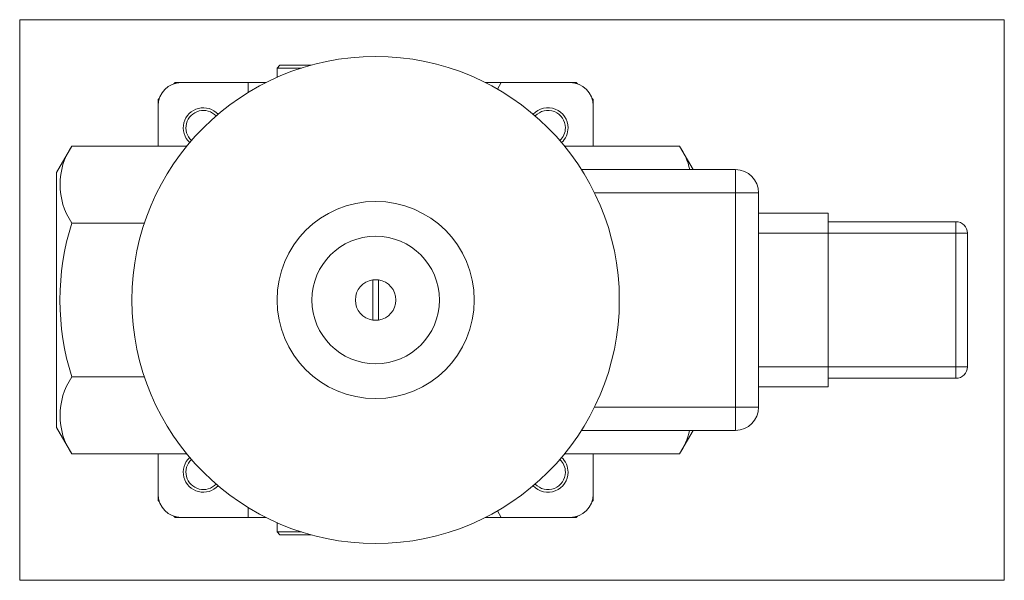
# Model space of a CAD drawing. Extents: x 2.44 to 9.12, y 2.25 to 6.06.
import ezdxf
from ezdxf.xclip import XClip

# ---------------------------------------------------------------- set-up
doc = ezdxf.new("R2010")
doc.units = 0
doc.header["$MEASUREMENT"] = 0
doc.header["$XCLIPFRAME"] = 2
doc.layers.get('0').update_dxf_attribs({"linetype": 'CONTINUOUS'})
for name, color, linetype in [('CEWKA_25B', 7, 'CONTINUOUS'), ('W-008_WKRĘT_M4X1', 7, 'CONTINUOUS'), ('WA_007_01_00_007', 7, 'CONTINUOUS'), ('WA_031_01_00_009', 7, 'CONTINUOUS'), ('WA_136_01_00_001', 7, 'CONTINUOUS'), ('WA_137_01_01', 7, 'CONTINUOUS'), ('Ś-008IMBUSM6X16', 7, 'CONTINUOUS')]:
    doc.layers.add(name, color=color, linetype=linetype)

# ---------------------------------------------------------------- blocks, each defined once
blk = doc.blocks.new('SE1')
at = {"layer": 'CEWKA_25B', "color": 7, "linetype": 'CONTINUOUS', "lineweight": 0}
for p, q in [((6.2529, 5.0426), (7.2976, 5.0426)), ((7.2976, 5.0426), (7.2976, 4.8852)), ((7.2976, 4.8852), (6.3411, 4.8852)), ((7.2976, 3.4285), (7.2976, 4.8852)), ((7.2976, 4.8852), (7.4551, 4.8852)), ((7.4551, 4.8852), (7.4551, 3.4285)), ((7.4551, 4.7474), (7.9275, 4.7474)), ((7.9275, 4.7474), (7.9275, 4.6096)), ((7.9275, 4.6883), (8.7936, 4.6883)), ((8.7936, 4.6883), (8.7936, 4.6096)), ((7.9275, 4.6096), (7.4551, 4.6096)), ((8.7936, 4.6096), (7.9275, 4.6096)), ((7.9275, 3.7041), (7.9275, 4.6096)), ((8.7936, 3.7041), (8.7936, 4.6096)), ((8.7936, 4.6096), (8.8724, 4.6096)), ((8.8724, 4.6096), (8.8724, 3.7041)), ((7.4551, 3.7041), (7.9275, 3.7041)), ((7.9275, 3.7041), (7.9275, 3.5663)), ((7.9275, 3.7041), (8.7936, 3.7041)), ((8.7936, 3.7041), (8.7936, 3.6253)), ((8.7936, 3.7041), (8.8724, 3.7041)), ((8.7936, 3.6253), (7.9275, 3.6253)), ((7.9275, 3.5663), (7.4551, 3.5663)), ((6.3411, 3.4285), (7.2976, 3.4285)), ((7.2976, 3.4285), (7.2976, 3.271)), ((7.2976, 3.4285), (7.4551, 3.4285)), ((7.2976, 3.271), (6.2529, 3.271))]:
    blk.add_line(p, q, dxfattribs=at)
blk.add_circle((4.8566, 4.1568), 1.6535, dxfattribs=at)
for centre, radius, start, end in [((7.2976, 4.8852), 0.1575, 0, 90), ((8.7936, 4.6096), 0.0787, 0, 90), ((8.7936, 3.7041), 0.0787, 270, 360), ((7.2976, 3.4285), 0.1575, 270, 360)]:
    blk.add_arc(centre, radius, start, end, dxfattribs=at)
at = {"layer": 'W-008_WKRĘT_M4X1', "color": 7, "linetype": 'CONTINUOUS', "lineweight": 0}
for p, q in [((4.8369, 4.0204), (4.8369, 4.2932)), ((4.8763, 4.2932), (4.8763, 4.0204))]:
    blk.add_line(p, q, dxfattribs=at)
for start, end in [(98.21321, 261.78679), (81.78679, 98.21321), (278.21321, 81.78679), (261.78679, 278.21321)]:
    blk.add_arc((4.8566, 4.1568), 0.1378, start, end, dxfattribs=at)
at = {"layer": 'WA_007_01_00_007', "color": 7, "linetype": 'CONTINUOUS', "lineweight": 0}
for radius in [0.6693, 0.4331]:
    blk.add_circle((4.8566, 4.1568), radius, dxfattribs=at)
at = {"layer": 'WA_031_01_00_009', "color": 7, "linetype": 'CONTINUOUS', "lineweight": 0}
for p, q in [((4.207, 5.7513), (4.1873, 5.7316)), ((4.207, 5.7513), (4.4187, 5.7513)), ((4.3524, 5.7316), (4.1873, 5.7316)), ((4.1873, 5.7316), (4.1873, 5.6688)), ((4.1873, 2.6448), (4.1873, 2.582)), ((4.1873, 2.582), (4.3524, 2.582)), ((4.1873, 2.582), (4.207, 2.5623)), ((4.4187, 2.5623), (4.207, 2.5623))]:
    blk.add_line(p, q, dxfattribs=at)
at = {"layer": 'WA_136_01_00_001', "color": 7, "linetype": 'CONTINUOUS', "lineweight": 0}
for p, q in [((3.5377, 5.6332), (3.4958, 5.6332)), ((6.2175, 5.6332), (6.1755, 5.6332)), ((3.3802, 5.5176), (3.3802, 5.4757)), ((6.333, 5.4757), (6.333, 5.5176)), ((3.3802, 2.8379), (3.3802, 2.796)), ((6.333, 2.796), (6.333, 2.8379)), ((3.4958, 2.6804), (3.5377, 2.6804)), ((6.1755, 2.6804), (6.2175, 2.6804))]:
    blk.add_line(p, q, dxfattribs=at)
for start, end in [(132.66793, 133.02599), (46.97401, 47.33207), (136.97401, 137.33207), (42.66793, 43.02599), (222.66793, 223.02599), (316.97401, 317.33207), (226.97401, 227.33207), (312.66793, 313.02599)]:
    blk.add_arc((4.8566, 4.1568), 2.0079, start, end, dxfattribs=at)
at = {"layer": 'WA_137_01_01', "color": 7, "linetype": 'CONTINUOUS', "lineweight": 0}
for p, q in [((3.5377, 5.6332), (3.9905, 5.6332)), ((3.9905, 5.6332), (4.112, 5.6332)), ((3.9905, 5.5654), (3.9905, 5.6332)), ((5.6013, 5.6332), (5.709, 5.6332)), ((5.6834, 5.5888), (5.709, 5.6332)), ((5.709, 5.6332), (6.1755, 5.6332)), ((3.3802, 5.2024), (3.3802, 5.4757)), ((6.333, 5.4757), (6.333, 5.2024)), ((2.7949, 5.2024), (2.6913, 5.0229)), ((3.5756, 5.2024), (2.7949, 5.2024)), ((6.9184, 5.2024), (6.1376, 5.2024)), ((7.0106, 5.0426), (6.9184, 5.2024)), ((2.6913, 5.0229), (2.6913, 3.2907)), ((3.2879, 4.6796), (2.7949, 4.6796)), ((3.2879, 3.634), (2.7949, 3.634)), ((2.6913, 3.2907), (2.7949, 3.1112)), ((6.9184, 3.1112), (7.0106, 3.271)), ((3.5756, 3.1112), (2.7949, 3.1112)), ((3.3802, 2.8379), (3.3802, 3.1112)), ((6.9184, 3.1112), (6.1376, 3.1112)), ((6.333, 3.1112), (6.333, 2.8379)), ((3.9905, 2.7483), (3.9905, 2.6804)), ((3.9905, 2.6804), (3.5377, 2.6804)), ((4.112, 2.6804), (3.9905, 2.6804)), ((5.709, 2.6804), (5.6013, 2.6804)), ((5.709, 2.6804), (5.6834, 2.7248)), ((6.1755, 2.6804), (5.709, 2.6804))]:
    blk.add_line(p, q, dxfattribs=at)
for centre, radius, start, end in [((3.5377, 5.4757), 0.1575, 90, 180), ((6.1755, 5.4757), 0.1575, 0, 90), ((3.6874, 5.326), 0.1362, 42.64032, 227.35968), ((6.0259, 5.326), 0.1362, 0, 137.35968), ((6.0259, 5.326), 0.1362, 312.64032, 360), ((3.1822, 4.941), 0.4672, 145.98178, 214.01822), ((6.5364, 4.941), 0.4629, 12.73729, 34.38421), ((4.4562, 4.1568), 1.7417, 162.53214, 197.46786), ((3.1822, 3.3726), 0.4672, 145.98178, 214.01822), ((6.5311, 3.3726), 0.4672, 325.98178, 347.40441), ((3.6874, 2.9876), 0.1362, 132.64032, 317.35968), ((6.0259, 2.9876), 0.1362, 0, 47.35968), ((6.0259, 2.9876), 0.1362, 222.64032, 360), ((3.5377, 2.8379), 0.1575, 180, 270), ((6.1755, 2.8379), 0.1575, 270, 360)]:
    blk.add_arc(centre, radius, start, end, dxfattribs=at)
at = {"layer": 'Ś-008IMBUSM6X16', "color": 7, "linetype": 'CONTINUOUS', "lineweight": 0}
for centre, start, end in [((3.6874, 5.326), 42.95329, 227.04671), ((6.0259, 5.326), 0, 137.04671), ((6.0259, 5.326), 312.95329, 360), ((3.6874, 2.9876), 132.95329, 317.04671), ((6.0259, 2.9876), 0, 47.04671), ((6.0259, 2.9876), 222.95329, 360)]:
    blk.add_arc(centre, 0.1181, start, end, dxfattribs=at)

msp = doc.modelspace()

# ---------------------------------------------------------------- block references
at = {"color": 0, "lineweight": 0}
ref = msp.add_blockref('SE1', (0, 0), dxfattribs=at)
XClip(ref).set_block_clipping_path([(2.4412707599, 2.2532643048), (9.1223733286, 6.0603508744)])
ref.dxf.unprotected_set("ltscale", 0)

doc.saveas('drawing.dxf')
